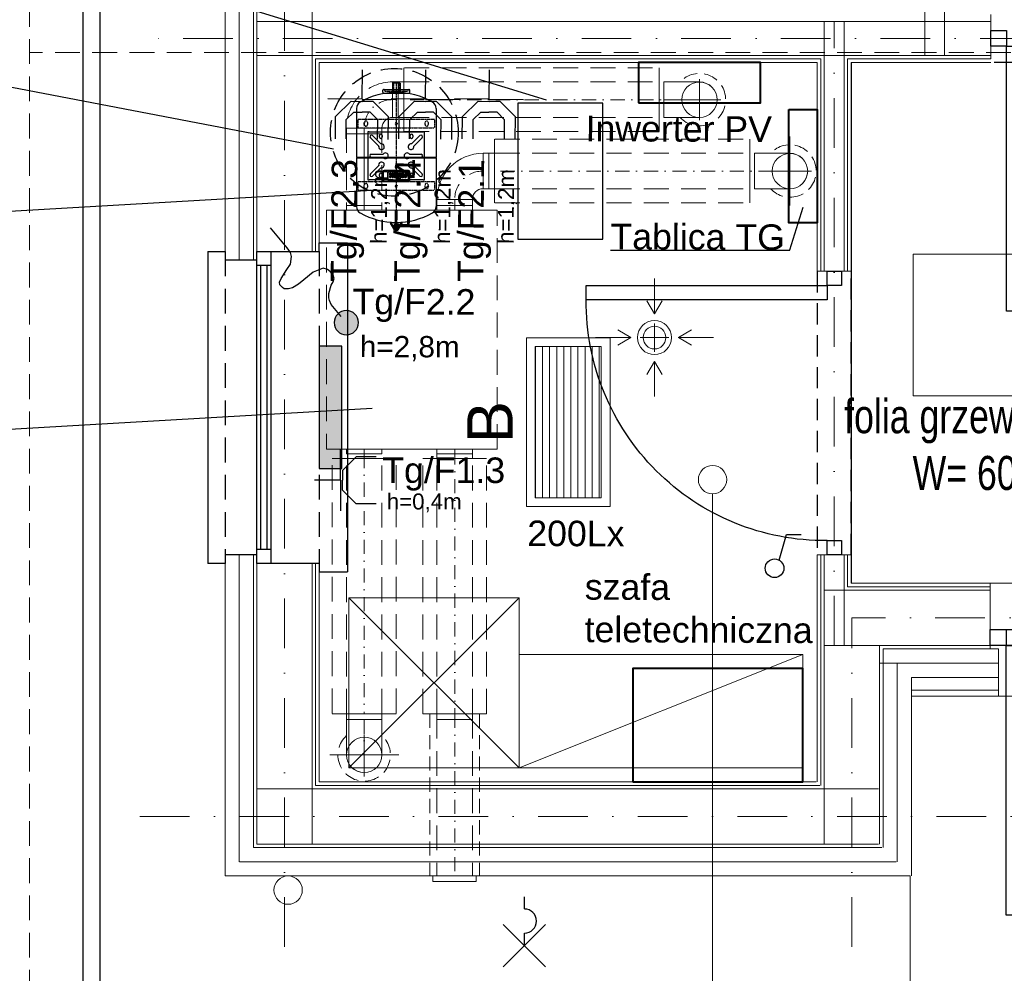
# Model space of a CAD drawing. Header units: inches. Extents: x 45159 to 108059, y -33626 to -17950.
# Tile 7 of 38: x 49653 to 50000, y -18926 to -18590. Entities that reach past the tile are written whole.
import ezdxf
from ezdxf.enums import TextEntityAlignment as Align

# ---------------------------------------------------------------- set-up
doc = ezdxf.new("R2010")
doc.units = ezdxf.units.IN
doc.header["$MEASUREMENT"] = 0
for name, pattern in [('DASHDOT', [1, 0.5, -0.25, 0, -0.25]), ('DASHED', [0.75, 0.5, -0.25]), ('HIDDEN', [0.375, 0.25, -0.125])]:
    doc.linetypes.add(name, pattern=pattern)
for name, color, linetype, lineweight in [('# 06 KOCIOŁ', 202, 'Continuous', 30), ('## 08 CENTRALA REKUP', 204, 'Continuous', 25), ('--proj.wentylacja', 113, 'Continuous', 0), ('A21b-ściana szkielet', 3, 'Continuous', 20), ('A6a-schody parter', 251, 'Continuous', 18), ('A8-opisy pomieszczeń', 7, 'Continuous', 0), ('CP_LOGO', 7, 'Continuous', 35), ('E-opisy', 240, 'Continuous', 25), ('E_instalacje elektryczne', 250, 'Continuous', 30), ('LUXIONA', 140, 'Continuous', 20), ('p-- ocieplenie-w.zew', 251, 'Continuous', 0), ('p--dach', 7, 'Continuous', 30), ('p--meble wyp.', 251, 'Continuous', 0), ('p--osie konstr', 7, 'DASHDOT', 15), ('p--płyta GK', 251, 'Continuous', 0), ('p--ściana szkielet', 251, 'Continuous', 0)]:
    doc.layers.add(name, color=color, linetype=linetype, lineweight=lineweight)
for name, color, linetype in [('## 04 grzejniki opis', 3, 'Continuous'), ('2      PRZYCISKI I ŁĄCZNIKI', 5, 'Continuous'), ('A35-rura spustowa', 7, 'Continuous'), ('A36-obrzeże', 252, 'Continuous'), ('CP_AXIS', 143, 'DASHDOT'), ('cp_hidde', 203, 'HIDDEN'), ('E_gniazda', 240, 'Continuous'), ('E_LAMPY', 240, 'Continuous'), ('p--drzwi', 7, 'Continuous'), ('p--okna', 251, 'Continuous'), ('p--opisy dodatkowe', 7, 'Continuous'), ('p--podciąg', 251, 'Continuous'), ('Reflex_140', 140, 'Continuous')]:
    doc.layers.add(name, color=color, linetype=linetype)
doc.layers.add('AA_KOMINY.W+_Nr_Pióra__152', color=7, linetype='Continuous', lineweight=5, true_color=0x40cfff)
doc.styles.add('Arial', font='arial.ttf', dxfattribs={"width": 0.75})
doc.styles.add('GENERATED_STYLE_2', font='arial.ttf')
doc.styles.get("Standard").update_dxf_attribs({"font": 'ARIAL.TTF', "width": 0.75})
doc.linetypes.add('BATTING', pattern='A,0.0001,-0.1,[134,ltypeshp.shx,S=0.1,R=0,X=-0.1,Y=0],-0.2,[134,ltypeshp.shx,S=0.1,R=180,X=0.1,Y=0],-0.1', length=0.4001)

# ---------------------------------------------------------------- blocks, each defined once
blk = doc.blocks.new('drzwi-90-100')
for p, q in [((10.1, 87.38), (5.05, 87.38)), ((5.05, 87.38), (5.05, 2.53)), ((10.1, 2.53), (10.1, 87.38)), ((5.05, 2.53), (0, 2.53)), ((0, 2.53), (0, -2.53)), ((5.05, -2.53), (5.05, 2.53)), ((5.05, 2.53), (10.1, 2.53)), ((100, 2.53), (94.95, 2.53)), ((94.95, 2.53), (94.95, -2.53)), ((100, -2.53), (100, 2.53)), ((0, -2.53), (5.05, -2.53)), ((94.95, -2.53), (100, -2.53))]:
    blk.add_line(p, q)
blk.add_arc((10.8, 3.23), 84.15, 359.5233, 90.4767)
blk = doc.blocks.new('okno-110-33.15')
at = {"linetype": 'Continuous', "ltscale": 35}
for p, q in [((0, 39.15), (110, 39.15)), ((-3, -10), (113, -10))]:
    blk.add_line(p, q, dxfattribs=at)
for p, q in [((0, 39.15), (0, 33.15)), ((110, 33.15), (110, 39.15)), ((3, 33.15), (3, 21.95)), ((107, 21.95), (107, 33.15)), ((5, 21.95), (0, 21.95)), ((0, 21.95), (0, 16.95)), ((0, 21.95), (0, 0)), ((105, 21.95), (5, 21.95)), ((5, 16.95), (5, 21.95)), ((110, 21.95), (105, 21.95)), ((105, 21.95), (105, 16.95)), ((110, 0), (110, 21.95)), ((110, 16.95), (110, 21.95)), ((5, 20.61), (105, 20.61)), ((5, 18.45), (105, 18.45)), ((0, 16.95), (5, 16.95)), ((5, 16.95), (105, 16.95)), ((105, 16.95), (110, 16.95)), ((-3, 0), (-3, -10)), ((0, 0), (-3, 0)), ((110, 0), (113, 0)), ((113, 0), (113, -10))]:
    blk.add_line(p, q)
at = {"linetype": 'HIDDEN', "ltscale": 35}
for p, q in [((0, 33.15), (110, 33.15)), ((0, 0), (110, 0))]:
    blk.add_line(p, q, dxfattribs=at)
blk = doc.blocks.new('gn-1f')
at = {"layer": 'E_gniazda', "lineweight": 30}
for p, q in [((5465750.2434, 5917242.2776), (5465750.2434, 5917242.4824)), ((5465750.2434, 5917242.2776), (5465750.0034, 5917242.2776)), ((5465750.0592, 5917242.1555), (5465750.1665, 5917242.2623)), ((5465750.1665, 5917242.2623), (5465750.2434, 5917242.2623)), ((5465750.2434, 5917242.2776), (5465750.4834, 5917242.2776)), ((5465750.3202, 5917242.2623), (5465750.2434, 5917242.2623)), ((5465750.4276, 5917242.1555), (5465750.3202, 5917242.2623)), ((5465750.0592, 5917241.9997), (5465750.0592, 5917242.1555)), ((5465750.4276, 5917241.9997), (5465750.4276, 5917242.1555))]:
    blk.add_line(p, q, dxfattribs=at)
at = {"layer": 'E_gniazda', "color": 7, "style": 'Arial'}
blk.add_attdef('fazy', (5465750.6128, 5917242.1351), '', height=0.125, dxfattribs=at)
for tag, p in [('PRAD', (5465750.2366, 5917241.9258)), ('OBWÓD', (5465750.207, 5917241.7325))]:
    blk.add_attdef(tag, text='', height=0.125, dxfattribs=at).set_placement(p, align=Align.MIDDLE)
blk = doc.blocks.new('SPLINE_10', base_point=(16648.91, -8782.46))
at = {"lineweight": 30, "true_color": 0xf50000}
h = blk.add_hatch(color=1, dxfattribs=at)
h.dxf.hatch_style = 1
h.paths.add_polyline_path([(16574.2, -8575.14, 1), (16553.82, -8575.14, 1)])
at = {"color": 1, "lineweight": 30, "true_color": 0xf50000}
blk.add_circle((16564.01, -8575.14), 10.19, dxfattribs=at)
at = {"layer": 'AA_KOMINY.W+_Nr_Pióra__152', "color": 1, "lineweight": 30, "true_color": 0xf50000, "flags": 128}
for points in [[(16568.73, -8507.47), (16563.94, -8503.18), (16562.46, -8499.8), (16562.08, -8495.23), (16562.08, -8473.3)], [(16568.58, -8524.69), (16574.28, -8524.69), (16580.11, -8523.81), (16583.16, -8522.45), (16585.95, -8519.99), (16586.54, -8518.3), (16586.6, -8515.19), (16585.63, -8513.18), (16582.51, -8511.62), (16574.14, -8508.98), (16568.73, -8507.47)], [(16553.59, -8542.86), (16550.61, -8541.84), (16548.23, -8540.13), (16546.98, -8537.42), (16546.98, -8533.86), (16547.83, -8530.69), (16549.88, -8527.59), (16558.29, -8524.69)], [(16558.29, -8524.69), (16568.58, -8524.69)], [(16564.01, -8568.48), (16564.01, -8555.3), (16563, -8551.75), (16561.94, -8549.85), (16559.84, -8546.96), (16553.59, -8542.86)]]:
    blk.add_lwpolyline(points, dxfattribs=at)
blk = doc.blocks.new('WYŁ. POJ.')
at = {"layer": '2      PRZYCISKI I ŁĄCZNIKI', "lineweight": 30}
for p, q in [((26.8, 49.4), (71.1, 203)), ((71.1, 203), (159.7, 203))]:
    blk.add_line(p, q, dxfattribs=at)
blk.add_circle((0, 0), 56.2, dxfattribs=at)
blk = doc.blocks.new('gniazdo-ip')
at = {"layer": 'E_gniazda', "lineweight": 30}
for p, q in [((8098.5835, 2764.6608), (8098.5835, 2764.4856)), ((8098.6679, 2764.6608), (8098.6679, 2764.5089)), ((8098.9136, 2764.6608), (8098.9136, 2764.5089)), ((8098.998, 2764.6608), (8098.998, 2764.4856)), ((8098.5835, 2764.4856), (8098.7043, 2764.3654)), ((8098.6679, 2764.5089), (8098.7274, 2764.4498)), ((8098.9136, 2764.5089), (8098.8541, 2764.4498)), ((8098.998, 2764.4856), (8098.8772, 2764.3654)), ((8098.7274, 2764.4498), (8098.7907, 2764.4498)), ((8098.8541, 2764.4498), (8098.7907, 2764.4498)), ((8098.7907, 2764.3482), (8098.5207, 2764.3482)), ((8098.7043, 2764.3654), (8098.7907, 2764.3654)), ((8098.8772, 2764.3654), (8098.7907, 2764.3654)), ((8098.7907, 2764.3482), (8098.7907, 2764.1178)), ((8098.7907, 2764.3482), (8099.0607, 2764.3482))]:
    blk.add_line(p, q, dxfattribs=at)
at = {"color": 7, "style": 'Arial'}
for tag, p in [('OBWÓD', (8098.7577, 2765.2194)), ('PRAD', (8098.7907, 2764.9588))]:
    blk.add_attdef(tag, text='', height=0.1875, dxfattribs=at).set_placement(p, align=Align.MIDDLE)
blk.add_attdef('fazy', (8099.3307, 2713.7907), '', height=0.1875, dxfattribs=at)
blk = doc.blocks.new('went-Błotno-parter-zest')
at = {"linetype": 'Continuous', "ltscale": 10}
for p, q in [((29.9, 251.75), (29.9, 229.25)), ((119.9, 246.75), (119.9, 251.75)), ((119.9, 251.75), (119.9, 229.25)), ((25.9, 246.76), (25.9, 234.26)), ((25.9, 246.76), (27.9, 246.75)), ((27.9, 246.76), (27.9, 234.26)), ((27.9, 246.76), (27.9, 234.26)), ((30.06, 246.75), (27.9, 246.75)), ((27.9, 246.75), (27.9, 234.26)), ((121.55, 246.75), (121.55, 234.25)), ((121.55, 234.25), (121.55, 246.75)), ((134.05, 246.75), (121.55, 246.75)), ((25.9, 234.26), (27.9, 234.26)), ((27.9, 234.26), (29.9, 234.26)), ((134.05, 234.25), (121.55, 234.25)), ((9.65, 230.51), (22.15, 230.51)), ((15.9, 230.51), (15.9, 203.15)), ((9.65, 228.51), (22.15, 228.51))]:
    blk.add_line(p, q, dxfattribs=at)
at = {"linetype": 'HIDDEN', "ltscale": 35}
for p, q in [((30.06, 251.75), (119.9, 251.75)), ((30.06, 246.75), (121.55, 246.75)), ((30.06, 234.25), (121.55, 234.25)), ((9.65, 230.51), (9.65, 203.15)), ((22.15, 230.51), (22.15, 203.15)), ((30.06, 229.25), (119.9, 229.25)), ((61.96, 226.6), (151.8, 226.6)), ((61.96, 221.6), (153.45, 221.6)), ((61.96, 209.1), (153.45, 209.1)), ((2.6, 201.5), (2.6, 117.3)), ((2.6, 201.5), (2.6, 117.3)), ((61.96, 204.1), (151.8, 204.1)), ((62.8, 117.3), (62.8, 201.5)), ((62.8, 117.3), (62.8, 201.5)), ((41.55, 24), (41.55, 115.65)), ((54.05, 24), (54.05, 115.65)), ((4.65, 24.16), (4.65, 114)), ((9.65, 24), (9.65, 114)), ((22.15, 24), (22.15, 114)), ((27.15, 24.16), (27.15, 114)), ((36.55, 24), (36.55, 114)), ((59.05, 24), (59.05, 114)), ((41.54, 24), (41.56, -32.95)), ((54.04, 24), (54.06, -32.95))]:
    blk.add_line(p, q, dxfattribs=at)
at = {"ltscale": 5}
for p, q in [((134.05, 247.73), (134.05, 233.23)), ((126.9, 240.48), (141.6, 240.48)), ((165.95, 222.57), (165.95, 208.07)), ((158.8, 215.32), (173.5, 215.32)), ((15.93, 16.65), (15.93, 1.95)), ((8.68, 9.5), (23.18, 9.5))]:
    blk.add_line(p, q, dxfattribs=at)
at = {"linetype": 'DASHDOT', "ltscale": 10}
for p, q in [((32.05, 240.5), (128.05, 240.5)), ((121.55, 240.5), (134.05, 240.5)), ((63.95, 215.35), (159.95, 215.35)), ((15.9, 115.65), (15.9, 24)), ((47.8, 20.96), (47.8, 115.65)), ((15.9, 22), (15.9, 9.5)), ((47.79, 24), (47.81, -33.15))]:
    blk.add_line(p, q, dxfattribs=at)
at = {"ltscale": 35}
blk.add_line((48.91, 234.87, 7.95), (48.91, 234.87, 7.95), dxfattribs=at)
for p, q in [((61.8, 226.6), (61.8, 204.1)), ((151.8, 221.6), (151.8, 226.6)), ((151.8, 226.6), (151.8, 204.1)), ((165.95, 227.48), (165.95, 203.19)), ((165.95, 227.48), (165.95, 203.19)), ((57.8, 221.6), (57.8, 209.1)), ((57.8, 221.6), (59.8, 221.6)), ((59.8, 221.6), (59.8, 209.1)), ((61.96, 221.6), (59.8, 221.6)), ((59.8, 221.6), (59.8, 209.1)), ((59.8, 221.6), (59.8, 209.1)), ((153.45, 221.6), (153.45, 209.1)), ((153.45, 209.1), (153.45, 221.6)), ((165.95, 221.6), (153.45, 221.6)), ((57.8, 209.1), (59.8, 209.1)), ((59.8, 209.1), (61.8, 209.1)), ((165.95, 209.1), (153.45, 209.1)), ((41.55, 203.15), (41.55, 205.35)), ((41.55, 205.35), (54.05, 205.35)), ((47.8, 203.15), (47.8, 205.35)), ((54.05, 205.35), (54.05, 203.15)), ((62.8, 201.5), (2.6, 201.5)), ((9.65, 203.15), (9.65, 201.5)), ((22.15, 203.15), (9.65, 203.15)), ((15.9, 203.15), (15.9, 201.5)), ((22.15, 203.15), (22.15, 201.5)), ((54.05, 203.15), (41.55, 203.15)), ((41.55, 201.5), (41.55, 203.15)), ((41.55, 203.15), (54.05, 203.15)), ((54.05, 203.15), (41.55, 203.15)), ((47.8, 201.5), (47.8, 203.15)), ((54.05, 201.5), (54.05, 203.15)), ((118.22, 165), (118.22, 177.42)), ((118.22, 165.02), (115.53, 169.61)), ((118.22, 165.02), (120.91, 169.61)), ((118.22, 161.62), (118.22, 151.62)), ((109.85, 156.62), (97.42, 156.62)), ((109.82, 156.62), (105.24, 159.31)), ((109.82, 156.62), (105.24, 153.94)), ((113.22, 156.62), (123.22, 156.62)), ((113.22, 156.62), (123.22, 156.62)), ((113.22, 156.62), (123.22, 156.62)), ((113.22, 156.62), (123.22, 156.62)), ((126.6, 156.62), (139.03, 156.62)), ((126.62, 156.62), (131.21, 159.31)), ((126.62, 156.62), (131.21, 153.94)), ((118.22, 148.22), (115.53, 143.63)), ((118.22, 148.24), (118.22, 135.82)), ((118.22, 148.22), (120.91, 143.63)), ((2.6, 117.3), (62.8, 117.3)), ((9.65, 117.3), (9.65, 115.65)), ((9.65, 115.65), (22.15, 115.65)), ((15.9, 117.3), (15.9, 115.65)), ((22.15, 117.3), (22.15, 115.65)), ((41.55, 115.65), (41.55, 117.3)), ((41.55, 115.65), (54.05, 115.65)), ((41.55, 115.65), (41.55, 114)), ((47.8, 115.65), (47.8, 117.3)), ((54.05, 115.65), (54.05, 117.3)), ((54.05, 114), (54.05, 115.65)), ((9.65, 114), (4.65, 114)), ((4.65, 114), (27.15, 114)), ((41.55, 114), (36.55, 114)), ((36.55, 114), (59.05, 114)), ((41.55, 114), (54.05, 114)), ((41.55, 114), (54.05, 114)), ((27.15, 24), (4.65, 24)), ((9.65, 22), (9.65, 24)), ((22.15, 22), (9.65, 22)), ((22.15, 22), (9.65, 22)), ((9.65, 9.5), (9.65, 22)), ((22.15, 22), (9.65, 22)), ((22.15, 22), (22.15, 24)), ((22.15, 9.5), (22.15, 22)), ((59.05, 24), (36.55, 24)), ((41.55, 22), (41.55, 24)), ((54.05, 22), (41.55, 22)), ((54.05, 22), (54.05, 24)), ((3.77, 9.5), (28.06, 9.5))]:
    blk.add_line(p, q)
at = {"linetype": 'DASHED', "ltscale": 10}
for p, q in [((39.04, 24), (39.06, -32.95)), ((56.54, 24), (56.56, -32.95))]:
    blk.add_line(p, q, dxfattribs=at)
blk.add_lwpolyline([(40.05, -35.15), (40.05, -33.15), (55.37, -33.15), (55.37, -35.15)], close=True)
for centre in [(134.05, 240.48), (165.95, 215.32), (15.93, 9.5)]:
    blk.add_circle(centre, 6.25)
at = {"linetype": 'HIDDEN', "ltscale": 35}
blk.add_arc((25.9, 230.51), 16.25, 90, 180, dxfattribs=at)
at = {"linetype": 'DASHED', "ltscale": 10}
for centre, start, end in [((134.05, 240.5), 222.5066, 137.4934), ((165.95, 215.35), 222.5066, 137.4934), ((15.9, 9.5), 132.5066, 47.4934)]:
    blk.add_arc(centre, 9.25, start, end, dxfattribs=at)
at = {"linetype": 'Continuous', "ltscale": 10}
for centre, radius, start, end in [((134.05, 240.5), 6.25, 270, 90), ((25.9, 230.51), 3.75, 90, 180)]:
    blk.add_arc(centre, radius, start, end, dxfattribs=at)
at = {"linetype": 'DASHDOT', "ltscale": 10}
for centre in [(25.9, 230.51), (57.8, 205.35)]:
    blk.add_arc(centre, 10, 90, 180, dxfattribs=at)
for centre, radius, start, end in [((57.8, 205.35), 16.25, 90, 180), ((165.95, 215.35), 6.25, 270, 90), ((57.8, 205.35), 3.75, 90, 180), ((118.22, 156.62), 6, 0, 180), ((118.22, 156.62), 4, 0, 180), ((118.22, 156.62), 6, 180, 0), ((118.22, 156.62), 4, 180, 0), ((15.9, 9.5), 6.25, 180, 0)]:
    blk.add_arc(centre, radius, start, end)
blk = doc.blocks.new('A$C6761D7C6')
at = {"layer": 'CP_AXIS', "color": 0}
blk.add_line((517.7, 140), (0, 140), dxfattribs=at)
at = {"layer": 'cp_hidde', "color": 0}
for p, q in [((140.2, 275), (140.2, 5)), ((170.2, 275), (140.2, 275)), ((151.7, 252.8), (158.7, 252.8)), ((170.2, 5), (170.2, 275)), ((360.2, 275), (360.2, 5)), ((390.2, 275), (360.2, 275)), ((371.7, 252.8), (378.7, 252.8)), ((390.2, 5), (390.2, 275)), ((158.7, 241.3), (151.7, 241.3)), ((378.7, 241.3), (371.7, 241.3)), ((3, 143.6), (3, 136.4)), ((3.6, 144.6), (7.6, 147)), ((6.2, 144.5), (14.7, 144.5)), ((6.2, 144.5), (6.2, 135.5)), ((7.6, 147), (15.6, 147)), ((7.6, 147), (7.6, 133)), ((10.1, 148.5), (25.6, 157.9)), ((10.1, 148.5), (18.9, 148.5)), ((10.1, 148.5), (10.1, 131.5)), ((14.7, 144.5), (14.7, 135.5)), ((14.7, 143), (26.2, 143)), ((16.8, 144.5), (19.6, 146.2)), ((16.8, 145.8), (16.8, 134.2)), ((20.2, 147.3), (20.2, 132.7)), ((153.2, 143), (157.2, 143)), ((373.2, 143), (377.2, 143)), ((3.6, 135.4), (7.6, 133)), ((6.2, 135.5), (14.7, 135.5)), ((7.6, 133), (15.6, 133)), ((10.1, 131.5), (25.6, 122.1)), ((10.1, 131.5), (18.9, 131.5)), ((14.7, 137), (26.2, 137)), ((16.8, 135.5), (19.6, 133.8)), ((157.2, 137), (153.2, 137)), ((377.2, 137), (373.2, 137)), ((151.7, 38.8), (158.7, 38.8)), ((371.7, 38.8), (378.7, 38.8)), ((170.2, 5), (140.2, 5)), ((158.7, 27.3), (151.7, 27.3)), ((390.2, 5), (360.2, 5)), ((378.7, 27.3), (371.7, 27.3))]:
    blk.add_line(p, q, dxfattribs=at)
at = {"layer": 'cp_hidde', "color": 0, "extrusion": (-1, 1e-16, 0)}
for p, q in [((489.7, 179), (489.7, 101)), ((495.7, 153.5), (489.7, 153.5)), ((517.7, 149.5), (489.7, 149.5)), ((517.7, 130.6), (489.7, 130.6)), ((495.7, 126.6), (489.7, 126.6))]:
    blk.add_line(p, q, dxfattribs=at)
at = {"layer": 'cp_hidde', "color": 0}
for centre, radius, start, end in [((151.7, 247), 5.75, 90, 270), ((158.7, 247), 5.75, 270, 90), ((371.7, 247), 5.75, 90, 270), ((378.7, 247), 5.75, 270, 90), ((492.7, 179), 3, 90, 180), ((492.7, 185), 3, 270, 0), ((153.2, 140), 3, 90, 270), ((157.2, 140), 3, 270, 90), ((373.2, 140), 3, 90, 270), ((377.2, 140), 3, 270, 90), ((492.7, 101), 3, 180, 270), ((492.7, 95), 3, 0, 90), ((151.7, 33), 5.75, 90, 270), ((158.7, 33), 5.75, 270, 90), ((371.7, 33), 5.75, 90, 270), ((378.7, 33), 5.75, 270, 90)]:
    blk.add_arc(centre, radius, start, end, dxfattribs=at)
for centre, major_axis, ratio, start_param, end_param in [((4.2, 143.6), (-1.25, 0), 0.992603, -1.030377, 0), ((15.6, 145.8), (0, 1.26), 0.994256, -1.570796, 0), ((18.9, 147.3), (0, 1.26), 0.994256, -1.570796, 0), ((18.9, 147.3), (0, 1.26), 0.994256, 3.693248, 4.712389), ((25, 159), (0, 1.26), 0.992948, 3.682012, 4.712389), ((4.2, 136.4), (-1.25, 0), 0.992603, 0, 1.030377), ((15.6, 134.2), (0, 1.26), 0.994256, 3.141593, 4.712389), ((18.9, 132.7), (0, 1.26), 0.994256, 3.141593, 4.712389), ((18.9, 132.7), (0, 1.26), 0.994256, -1.570796, -0.551655), ((25, 121), (0, 1.26), 0.99305, -1.570796, -0.54042)]:
    blk.add_ellipse(centre, major_axis=major_axis, ratio=ratio, start_param=start_param, end_param=end_param, dxfattribs=at)
at = {"layer": 'CP_LOGO', "color": 0, "extrusion": (-1, 6.12323e-17, 0)}
for p, q in [((171, 181.3), (171, 98.7)), ((205.5, 186.3), (176, 186.3)), ((210.5, 98.7), (210.5, 181.3)), ((175.8, 166.8), (175.8, 99.6)), ((202.6, 169.6), (178.6, 169.6)), ((185.2, 162.9), (188.2, 162.9)), ((185.2, 159.6), (185.2, 162.9)), ((188.4, 159.6), (185.2, 159.6)), ((185.2, 154.9), (188.4, 154.9)), ((185.2, 151.6), (185.2, 154.9)), ((188.2, 151.6), (185.2, 151.6)), ((185.2, 143.9), (185.2, 145)), ((187.9, 144.7), (187.9, 144.2)), ((191.5, 146.8), (190.8, 146.8)), ((190.8, 142.1), (191.5, 142.1)), ((194.7, 138.8), (190.9, 138.8)), ((191, 157), (191, 157.5)), ((191, 150.1), (194, 150.1)), ((191.5, 142.1), (191.5, 146.8)), ((194, 150.1), (194, 142.1)), ((194, 142.1), (194.7, 142.1)), ((194.4, 157.8), (194.4, 157)), ((200.3, 159.7), (197, 159.7)), ((197.3, 154.9), (200.3, 154.9)), ((200.3, 151.7), (197.4, 151.7)), ((197.4, 149.4), (200.3, 149.4)), ((197.4, 144.9), (197.4, 149.4)), ((197.5, 163), (200.3, 163)), ((200.3, 163), (200.3, 159.7)), ((200.3, 154.9), (200.3, 151.7)), ((200.3, 149.4), (200.3, 144.4)), ((205.4, 99.6), (205.4, 166.8)), ((179.2, 136.6), (200.3, 136.6)), ((179.2, 133.3), (179.2, 136.6)), ((200.3, 133.3), (179.2, 133.3)), ((179.2, 131.6), (182.3, 131.6)), ((179.2, 129.3), (179.2, 131.6)), ((182.3, 131.6), (182.3, 130)), ((185.2, 125.5), (182.9, 125.5)), ((183.6, 128.8), (185.2, 128.8)), ((185.2, 131.3), (188, 131.3)), ((185.2, 128.8), (185.2, 131.3)), ((185.2, 123.5), (185.2, 125.5)), ((188, 123.5), (185.2, 123.5)), ((185.2, 116.7), (185.2, 117.7)), ((185.2, 110.5), (188.2, 110.5)), ((185.2, 110.5), (185.2, 110.5)), ((185.2, 108.1), (185.2, 110.5)), ((187.9, 117.4), (187.9, 116.9)), ((188, 131.3), (188, 128.8)), ((188, 128.8), (200.3, 128.8)), ((188, 125.5), (188, 123.5)), ((200.3, 125.5), (188, 125.5)), ((188.2, 110.5), (188.2, 108.8)), ((190.7, 106.6), (200.3, 106.6)), ((191.5, 119.6), (190.8, 119.6)), ((190.8, 114.8), (191.5, 114.8)), ((194.7, 111.6), (190.9, 111.6)), ((191, 122.8), (194, 122.8)), ((191.5, 114.8), (191.5, 119.6)), ((194, 122.8), (194, 114.8)), ((194, 114.8), (194.7, 114.8)), ((197.4, 122.1), (200.3, 122.1)), ((197.4, 117.6), (197.4, 122.1)), ((200.3, 136.6), (200.3, 133.3)), ((200.3, 136.6), (200.3, 136.6)), ((200.3, 128.8), (200.3, 125.5)), ((200.3, 122.1), (200.3, 117.1)), ((200.3, 106.6), (200.3, 103.3)), ((200.3, 106.6), (200.3, 106.6)), ((176, 93.7), (205.5, 93.7)), ((178.6, 96.8), (202.6, 96.8)), ((200.3, 103.3), (189.9, 103.3)), ((200.3, 103.3), (200.3, 103.3))]:
    blk.add_line(p, q, dxfattribs=at)
at = {"layer": 'CP_LOGO', "color": 0}
for centre, radius, start, end in [((176, 181.3), 5, 90, 180), ((205.5, 181.3), 5, 0, 90), ((178.6, 166.8), 2.8, 90, 180), ((189.9, 145.2), 4.73, 102.9414, 182.7147), ((190, 143.8), 4.85, 178.4512, 255.8928), ((189.8, 144.8), 1.87, 123.8279, 182.3329), ((189.8, 144.1), 1.87, 177.6671, 236.1721), ((188.1, 155.7), 7.23, 69.4016, 89.5558), ((188.1, 158.8), 7.23, 270.4442, 290.5984), ((188.3, 154.8), 4.84, 77.4525, 88.5407), ((188.3, 159.7), 4.84, 271.4593, 282.5475), ((190.3, 143.9), 2.94, 103.1341, 122.2865), ((190.3, 145.1), 2.94, 237.7135, 256.8659), ((190.9, 141.8), 8.25, 89.5366, 104.6945), ((190.9, 147.3), 8.47, 255.5184, 269.4136), ((188.8, 157.1), 2.5, 47.8268, 78.6263), ((188.8, 157.5), 2.5, 281.3737, 312.1732), ((190.7, 141.8), 5.06, 89.3879, 102.4064), ((190.7, 147.2), 5.06, 257.5936, 270.6121), ((189.1, 157.6), 1.9, 358.0747, 44.2041), ((189.1, 156.9), 1.9, 315.7959, 1.9253), ((189, 158.1), 4.61, 36.1864, 69.5862), ((189, 156.4), 4.61, 290.4138, 323.8136), ((196.6, 157.8), 4.92, 110.5883, 141.7432), ((196.6, 156.7), 4.92, 218.2568, 249.4117), ((196.3, 157.7), 1.82, 119.0147, 176.8568), ((196.4, 157), 1.92, 181.9805, 250.9879), ((194.7, 144.9), 2.8, 268.2273, 313.4425), ((194.5, 147), 8.16, 271.0116, 282.2061), ((198.6, 151.3), 11.7, 95.3251, 108.3885), ((197.5, 159.1), 7.42, 249.7413, 269.7796), ((197.1, 156), 3.7, 92.1152, 118.2265), ((197.3, 159.3), 4.37, 249.5786, 271.0788), ((195.4, 143.7), 4.78, 280.4306, 343.2549), ((194.4, 144.8), 3, 320.0119, 1.6328), ((192.8, 144.5), 7.52, 343.484, 359.5372), ((202.6, 166.8), 2.8, 0, 90), ((183.9, 129.4), 4.64, 180.4804, 204.1156), ((182.4, 128.8), 3.03, 205.5569, 230.1513), ((183.3, 130.4), 4.84, 234.3624, 266.3354), ((184, 130.1), 1.77, 180.0729, 196.1126), ((183.2, 129.8), 0.954, 195.8352, 246.9141), ((183.6, 130.6), 1.84, 248.0272, 270.9979), ((189.9, 117.9), 4.73, 102.9414, 182.7147), ((190, 116.5), 4.85, 178.4512, 255.8928), ((191.2, 108.1), 6.08, 180.0504, 196.2962), ((189.2, 107.4), 3.91, 196.1174, 233.376), ((190.1, 109.4), 6.04, 237.2606, 268.2377), ((189.8, 117.5), 1.87, 123.8279, 182.3329), ((189.8, 116.9), 1.87, 177.6671, 236.1721), ((191.8, 108.8), 3.51, 180.0884, 188.1112), ((190.4, 108.6), 2.11, 187.3746, 215.2227), ((190.3, 116.6), 2.94, 103.1341, 122.2865), ((190.3, 117.8), 2.94, 237.7135, 256.8659), ((190, 108.4), 1.71, 217.2952, 248.5076), ((190.9, 114.6), 8.25, 89.5366, 104.6945), ((190.9, 120), 8.47, 255.5184, 269.4136), ((190.5, 109.7), 3.13, 248.9942, 266.3238), ((190.7, 114.5), 5.06, 89.3879, 102.4064), ((190.7, 119.9), 5.06, 257.5936, 270.6121), ((190.6, 111.4), 4.79, 265.9324, 270.1077), ((194.7, 117.6), 2.8, 268.2273, 313.4425), ((194.5, 119.7), 8.16, 271.0116, 282.2061), ((195.4, 116.4), 4.78, 280.4306, 343.2549), ((194.4, 117.5), 3, 320.0119, 1.6328), ((192.8, 117.2), 7.52, 343.484, 359.5372), ((176, 98.7), 5, 180, 270), ((178.6, 99.6), 2.8, 180, 270), ((202.6, 99.6), 2.8, 270, 0), ((205.5, 98.7), 5, 270, 0)]:
    blk.add_arc(centre, radius, start, end, dxfattribs=at)
at = {"layer": 'Reflex_140', "color": 0}
for p, q in [((253, 280), (82, 280)), ((256, 277), (253, 280)), ((253, 0), (253, 280)), ((429, 280), (256, 280)), ((256, 0), (256, 280)), ((176.7, 240.3), (176.7, 235.8)), ((346.7, 240.3), (176.7, 240.3)), ((176.7, 151.3), (176.7, 235.8)), ((219.9, 194.3), (190.5, 223.8)), ((198.2, 231.5), (227.7, 202.1)), ((256.2, 186.6), (256.2, 228.3)), ((267.2, 228.3), (267.2, 186.6)), ((295.7, 202.1), (325.2, 231.5)), ((332.9, 223.8), (303.5, 194.3)), ((346.7, 235.8), (346.7, 240.3)), ((346.7, 235.8), (346.7, 44.8)), ((189.7, 198.8), (195.7, 198.8)), ((195.7, 189.8), (189.7, 189.8)), ((327.7, 198.8), (333.7, 198.8)), ((333.7, 189.8), (327.7, 189.8)), ((481.7, 181), (482.7, 181)), ((482.7, 185), (482.7, 95)), ((0, 145.3), (0, 134.8)), ((0.6, 146.3), (24.3, 160.7)), ((26.2, 159.6), (26.2, 120.4)), ((26.2, 143), (27, 143)), ((176.7, 151.3), (176.7, 146.9)), ((176.7, 146.9), (176.7, 141.6)), ((176.7, 139), (176.7, 141.6)), ((176.7, 139), (176.7, 133.6)), ((220, 143.3), (224, 143.3)), ((0.6, 133.7), (24.3, 119.3)), ((26.2, 137), (27, 137)), ((176.7, 133.6), (176.7, 129.3)), ((176.7, 44.8), (176.7, 129.3)), ((224, 137.3), (220, 137.3)), ((189.7, 90.8), (195.7, 90.8)), ((195.7, 81.8), (189.7, 81.8)), ((190.5, 56.8), (219.9, 86.3)), ((227.7, 78.5), (198.2, 49)), ((256.2, 52.3), (256.2, 93.9)), ((267.2, 93.9), (267.2, 52.3)), ((325.2, 49), (295.7, 78.5)), ((303.5, 86.3), (332.9, 56.8)), ((327.7, 90.8), (333.7, 90.8)), ((333.7, 81.8), (327.7, 81.8)), ((481.7, 99), (482.7, 99)), ((176.7, 44.8), (176.7, 40.3)), ((176.7, 40.3), (346.7, 40.3)), ((346.7, 40.3), (346.7, 44.8)), ((253, 0), (82, 0)), ((256, 3), (253, 0)), ((429, 0), (256, 0))]:
    blk.add_line(p, q, dxfattribs=at)
at = {"layer": 'Reflex_140', "color": 0, "extrusion": (-1, 1e-16, 0)}
for p, q in [((485.7, 188), (492.7, 188)), ((495.7, 185), (495.7, 95)), ((517.7, 153.5), (495.7, 153.5)), ((517.7, 126.6), (517.7, 153.5)), ((517.7, 126.6), (495.7, 126.6)), ((485.7, 92), (492.7, 92))]:
    blk.add_line(p, q, dxfattribs=at)
at = {"layer": 'Reflex_140', "color": 0}
for centre, radius, start, end in [((82.4, 255), 25, 88.5768, 150.4075), ((429.6, 255), 25, 29.5925, 91.4232), ((285, 140), 258, 150.425, 209.575), ((227, 140), 258, 330.425, 29.575), ((194.3, 227.6), 5.5, 45, 225), ((261.7, 228.3), 5.5, 0, 180), ((329.1, 227.6), 5.5, 315, 135), ((189.7, 194.3), 4.5, 90, 270), ((195.7, 194.3), 4.5, 270, 90), ((229.7, 192.3), 10, 168.367, 101.633), ((261.7, 178.3), 10, 123.367, 56.633), ((293.7, 192.3), 10, 78.367, 11.633), ((327.7, 194.3), 4.5, 90, 270), ((333.7, 194.3), 4.5, 270, 90), ((485.7, 185), 3, 90, 180), ((492.7, 185), 3, 0, 90), ((220, 140.3), 3, 90, 270), ((224, 140.3), 3, 270, 90), ((261.7, 102.3), 10, 303.367, 236.633), ((189.7, 86.3), 4.5, 90, 270), ((195.7, 86.3), 4.5, 270, 90), ((229.7, 88.3), 10, 258.367, 191.633), ((293.7, 88.3), 10, 348.367, 281.633), ((327.7, 86.3), 4.5, 90, 270), ((333.7, 86.3), 4.5, 270, 90), ((485.7, 95), 3, 180, 270), ((492.7, 95), 3, 270, 0), ((194.3, 52.9), 5.5, 135, 315), ((261.7, 52.3), 5.5, 180, 0), ((329.1, 52.9), 5.5, 225, 45), ((82.4, 25), 25, 209.5925, 271.4232), ((429.6, 25), 25, 268.5768, 330.4075)]:
    blk.add_arc(centre, radius, start, end, dxfattribs=at)
for centre, ratio, start_param, end_param in [((1.2, 145.3), 0.994256, 0.54042, 1.570796), ((25, 159.6), 0.992948, -1.570796, 0.54042), ((1.2, 134.8), 0.994256, 1.570796, 2.601173), ((25, 120.4), 0.99305, 2.601173, 4.712389)]:
    blk.add_ellipse(centre, major_axis=(0, 1.26), ratio=ratio, start_param=start_param, end_param=end_param, dxfattribs=at)
blk = doc.blocks.new('B')
at = {"layer": 'LUXIONA', "linetype": 'Continuous'}
h = blk.add_hatch(dxfattribs=at)
h.set_pattern_fill('ANSI31', color=256, scale=200, angle=135)
h.set_pattern_definition([(180, (966.344, -170.453), (-2e-15, -25), [])])
h.paths.add_polyline_path([(30.6, 263.5), (30.6, 31.5), (564.4, 31.5), (564.4, 263.5)])
for points in [[(0, 0), (595, 0), (595, 295), (0, 295)], [(30.6, 31.5), (564.4, 31.5), (564.4, 263.5), (30.6, 263.5)]]:
    blk.add_lwpolyline(points, close=True, dxfattribs=at)
at = {"layer": 'LUXIONA'}
blk.add_attdef('OZNACZENIE', text='', height=80, dxfattribs=at).set_placement((297.5, 343.1), align=Align.CENTER)

msp = doc.modelspace()

# ---------------------------------------------------------------- linework, layer by layer
at = {"layer": '# 06 KOCIOŁ', "lineweight": 25}
msp.add_lwpolyline([(49828.3, -18667.23), (49858.3, -18667.23), (49858.3, -18619.23), (49828.3, -18619.23)], close=True, dxfattribs=at)
at = {"layer": '# 06 KOCIOŁ', "linetype": 'HIDDEN', "lineweight": 25, "ltscale": 30}
msp.add_circle((49784.84, -18629.5, -7.95), 22.5, dxfattribs=at)
at = {"layer": '## 04 grzejniki opis'}
msp.add_lwpolyline([(49766.3, -18704.95), (49758.3, -18704.95), (49758.3, -18748.07), (49766.3, -18748.07)], close=True, dxfattribs=at)
at = {"layer": '## 04 grzejniki opis', "color": 116, "linetype": 'Continuous', "true_color": 0x136734, "extrusion": (0, 0, -1)}
for points in [[(-49766.3, -18748.07), (-49758.3, -18704.95), (-49766.3, -18704.95)], [(-49758.3, -18704.95), (-49766.3, -18748.07), (-49758.3, -18747.98)]]:
    msp.add_solid(points, dxfattribs=at)
at = {"layer": '## 08 CENTRALA REKUP', "color": 1, "linetype": 'Continuous', "lineweight": 20}
for p, q in [((49967.64, -18672.43, 151.8), (50117.64, -18672.43, 151.8)), ((49967.64, -18672.43, 151.8), (49967.64, -18722.43, 151.8)), ((49967.64, -18722.43, 151.8), (50117.64, -18722.43, 151.8))]:
    msp.add_line(p, q, dxfattribs=at)
for p, q in [((49945.8, -18604.86), (49945.8, -18788.51)), ((49928.77, -18656.07), (49924.08, -18671.04)), ((49861.01, -18671.04), (49924.2, -18671.04))]:
    msp.add_line(p, q)
at = {"linetype": 'Continuous', "lineweight": 40, "ltscale": 12}
for points in [[(49870.9, -18619.09), (49913.9, -18619.09), (49913.9, -18604.86), (49870.9, -18604.86)], [(49923.9, -18621.46), (49933.9, -18621.46), (49933.9, -18661.46), (49923.9, -18661.46)], [(49868.85, -18858.51), (49928.85, -18858.51), (49928.85, -18818.51), (49868.85, -18818.51)]]:
    msp.add_lwpolyline(points, close=True, dxfattribs=at)
at = {"layer": 'A21b-ściana szkielet', "ltscale": 35}
msp.add_line((49725.15, -18662.12), (49725.15, -18311.16), dxfattribs=at)
at = {"layer": 'A35-rura spustowa', "linetype": 'Continuous', "lineweight": 0, "ltscale": 75}
msp.add_circle((49747.4, -18896.66), 5, dxfattribs=at)
at = {"layer": 'A36-obrzeże', "linetype": 'Continuous', "ltscale": 35}
for points in [[(49966.65, -18941.66), (49675.15, -18941.66), (49675.15, -18261.16), (50757.65, -18261.16), (50757.65, -18941.66), (50358.15, -18941.66)], [(49966.65, -18935.66), (49681.15, -18935.66), (49681.15, -18267.16), (50751.65, -18267.16), (50751.65, -18935.66), (50358.15, -18935.66)]]:
    msp.add_lwpolyline(points, dxfattribs=at)
at = {"layer": 'A6a-schody parter', "lineweight": 5}
msp.add_line((49966.65, -18891.66), (49966.65, -19006.76), dxfattribs=at)
at = {"layer": 'A8-opisy pomieszczeń'}
msp.add_line((49896.98, -19008.38), (49896.98, -18756.95), dxfattribs=at)
msp.add_circle((49896.98, -18751.95), 5, dxfattribs=at)
at = {"layer": 'E_instalacje elektryczne', "color": 7}
for p, q in [((49830.67, -18903.31), (49830.67, -18899.05)), ((49830.67, -18903.31), (49830.67, -18899.05)), ((49823.22, -18923.73), (49838.12, -18908.83)), ((49838.12, -18923.73), (49823.22, -18908.83)), ((49823.22, -18923.73), (49838.12, -18908.83)), ((49838.12, -18923.73), (49823.22, -18908.83)), ((49830.67, -18916.28), (49830.67, -18911.84))]:
    msp.add_line(p, q, dxfattribs=at)
msp.add_arc((49830.67, -18907.58), 4.26, 270, 90, dxfattribs=at)
msp.add_arc((49830.67, -18907.58), 4.26, 270, 90, dxfattribs=at)
at = {"layer": 'p-- ocieplenie-w.zew', "linetype": 'BATTING', "ltscale": 10}
for p, q in [((49730.15, -18674.51), (49730.15, -18316.16)), ((49730.15, -18886.74), (49730.15, -18778.51)), ((49997.8, -18816.66), (49955.85, -18816.66)), ((49962.05, -18886.74), (49962.05, -18816.66)), ((49730.22, -18886.66), (49961.67, -18886.66))]:
    msp.add_line(p, q, dxfattribs=at)
at = {"layer": 'p--dach', "linetype": 'HIDDEN', "lineweight": 20, "ltscale": 35}
msp.add_line((50776.51, -18601.41), (49656.29, -18601.41), dxfattribs=at)
msp.add_lwpolyline([(49656.29, -18960.52), (50776.51, -18960.52), (50776.51, -18242.3), (49656.29, -18242.3)], close=True, dxfattribs=at)
at = {"layer": 'p--drzwi'}
msp.add_lwpolyline([(49994.8, -18804.81), (50106.8, -18804.81), (50106.8, -18810.46), (49994.8, -18810.46)], close=True, dxfattribs=at)
at = {"layer": 'p--meble wyp.', "linetype": 'Continuous', "lineweight": 5}
for p, q in [((49828.85, -18793.61), (49768.85, -18853.61)), ((49768.85, -18793.61), (49828.85, -18853.61)), ((49928.85, -18813.61), (49828.85, -18853.61))]:
    msp.add_line(p, q, dxfattribs=at)
for points in [[(49828.85, -18853.61), (49768.85, -18853.61), (49768.85, -18793.61), (49828.85, -18793.61)], [(49828.85, -18853.61), (49928.85, -18853.61), (49928.85, -18813.61), (49828.85, -18813.61)]]:
    msp.add_lwpolyline(points, close=True, dxfattribs=at)
at = {"layer": 'p--opisy dodatkowe'}
for points in [[(49600.09, -18562.15), (49656.29, -18562.15), (49838.35, -18618.01)], [(49537.41, -18613.63), (49650.06, -18613.63), (49763.34, -18635.3)], [(49574.07, -18657.55), (49645.11, -18657.55), (49777.02, -18649.95)], [(49574.07, -18734.38), (49645.11, -18734.38), (49777.02, -18726.78)]]:
    msp.add_lwpolyline(points, dxfattribs=at)
at = {"layer": 'p--osie konstr', "linetype": 'DASHDOT', "ltscale": 35}
for p, q in [((49746.1, -18916.66), (49746.1, -18242.3)), ((49939.85, -18810.46), (49939.85, -18590.41)), ((50780.95, -18596.41), (49696.75, -18596.41)), ((49946.1, -18916.66), (49946.1, -18800.71)), ((50379.08, -18800.71), (49946.1, -18800.71)), ((49695.15, -18870.71), (50071.04, -18870.71))]:
    msp.add_line(p, q, dxfattribs=at)
at = {"layer": 'p--podciąg', "linetype": 'HIDDEN', "ltscale": 30}
for p, q in [((50105, -18604.86), (49995, -18604.86)), ((49933.9, -18678.51), (49933.9, -18778.51)), ((49945.8, -18778.51), (49945.8, -18678.51))]:
    msp.add_line(p, q, dxfattribs=at)
at = {"layer": 'p--płyta GK', "ltscale": 35}
for p, q in [((49935.15, -18603.61), (49757.05, -18603.61)), ((49757.05, -18671.51), (49757.05, -18603.61)), ((49933.9, -18604.86), (49758.3, -18604.86)), ((49758.3, -18671.51), (49758.3, -18604.86)), ((49933.9, -18678.51), (49933.9, -18604.86)), ((49935.15, -18678.51), (49935.15, -18603.61)), ((49995, -18603.61), (49944.55, -18603.61)), ((49944.55, -18678.51), (49944.55, -18603.61)), ((49995, -18604.86), (49945.8, -18604.86)), ((49945.8, -18678.51), (49945.8, -18604.86)), ((49933.9, -18858.51), (49933.9, -18778.51)), ((49945.8, -18778.51), (49933.9, -18778.51)), ((49935.15, -18859.76), (49935.15, -18778.51)), ((49944.55, -18789.76), (49944.55, -18778.51)), ((49945.8, -18788.51), (49945.8, -18778.51)), ((49757.05, -18859.76), (49757.05, -18781.51)), ((49758.3, -18858.51), (49758.3, -18781.51)), ((49994.8, -18789.76), (49944.55, -18789.76)), ((49994.8, -18788.51), (49945.8, -18788.51)), ((49997.8, -18826.16), (49967.05, -18826.16)), ((49997.8, -18828.26), (49967.05, -18828.26)), ((49758.3, -18858.51), (49933.52, -18858.51)), ((49757.05, -18859.76), (49934.77, -18859.76))]:
    msp.add_line(p, q, dxfattribs=at)
at = {"layer": 'p--płyta GK', "linetype": 'HIDDEN', "ltscale": 35}
for p, q in [((49994.8, -18788.51), (50106.8, -18788.51)), ((49997.8, -18828.26), (50103.8, -18828.26))]:
    msp.add_line(p, q, dxfattribs=at)
at = {"layer": 'p--ściana szkielet', "ltscale": 35}
for p, q in [((49725.15, -18674.51), (49725.15, -18311.16)), ((49735.15, -18674.51), (49735.15, -18321.16)), ((49736.35, -18674.51), (49736.35, -18322.36)), ((49755.85, -18671.51), (49755.85, -18322.36)), ((49971.75, -18602.41), (49971.75, -18562.96)), ((49978.75, -18602.41), (49978.75, -18562.96)), ((49995, -18603.66), (49995, -18587.96)), ((49995, -18590.41), (49736.35, -18590.41)), ((49936.35, -18678.51), (49936.35, -18590.41)), ((49943.35, -18678.51), (49943.35, -18590.41)), ((49995, -18602.41), (49736.35, -18602.41)), ((49945.8, -18678.51), (49933.9, -18678.51)), ((49725.15, -18891.66), (49725.15, -18778.51)), ((49735.15, -18881.66), (49735.15, -18778.51)), ((49736.35, -18880.46), (49736.35, -18778.51)), ((49936.35, -18880.46), (49936.35, -18778.51)), ((49943.35, -18810.46), (49943.35, -18778.51)), ((49755.85, -18880.46), (49755.85, -18781.51)), ((49994.8, -18790.96), (49936.35, -18790.96)), ((49994.8, -18810.46), (49936.35, -18810.46)), ((49955.85, -18880.46), (49955.85, -18810.46)), ((49957.05, -18881.66), (49957.05, -18811.66)), ((49997.8, -18811.66), (49957.05, -18811.66)), ((49967.05, -18891.66), (49967.05, -18821.66)), ((49997.8, -18821.66), (49967.05, -18821.66)), ((49736.35, -18860.96), (49955.47, -18860.96)), ((49736.35, -18880.46), (49955.47, -18880.46)), ((49735.15, -18881.66), (49956.67, -18881.66)), ((49725.15, -18891.66), (49966.67, -18891.66))]:
    msp.add_line(p, q, dxfattribs=at)
for points in [[(49758.3, -18671.51), (49736.35, -18671.51), (49736.35, -18674.51), (49725.15, -18674.51)], [(49758.3, -18781.51), (49736.35, -18781.51), (49736.35, -18778.51), (49725.15, -18778.51)], [(49994.8, -18788.51), (49994.8, -18811.66), (49997.8, -18811.66), (49997.8, -18828.26)]]:
    msp.add_lwpolyline(points, dxfattribs=at)

# ---------------------------------------------------------------- block references
at = {"layer": '# 06 KOCIOŁ', "xscale": 0.1, "yscale": 0.1, "zscale": 0.1, "rotation": 90}
msp.add_blockref('A$C6761D7C6', (49799.52, -18663.97, 7.95), dxfattribs=at)
at = {"layer": '--proj.wentylacja', "linetype": 'Continuous', "ltscale": 8}
msp.add_blockref('went-Błotno-parter-zest', (49758.3, -18858.51), dxfattribs=at)
at = {"layer": '2      PRZYCISKI I ŁĄCZNIKI', "color": 7, "xscale": 0.05849999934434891, "yscale": 0.05850000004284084, "zscale": 0.05850000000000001}
msp.add_blockref('WYŁ. POJ.', (49918.83, -18783.2), dxfattribs=at)
at = {"layer": 'E_gniazda'}
ref = msp.add_blockref('gniazdo-ip', (415326.37, 102485.27), dxfattribs=dict(at, xscale=45.00000000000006, yscale=45.00000000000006, zscale=45.00000000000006, rotation=179.4831542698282))
ref.add_attrib('PRAD', 'h=1,2m', dxfattribs={"layer": '0', "color": 7, "height": 5.625, "rotation": 89.4832, "style": 'Arial'}).set_placement((49779.79, -18655.67), align=Align.MIDDLE)
ref.add_attrib('OBWÓD', 'Tg/F2.3', dxfattribs={"layer": '0', "color": 7, "height": 9, "rotation": 89.4832, "style": 'Arial'}).set_placement((49771.78, -18638.98), align=Align.RIGHT)
ref = msp.add_blockref('gniazdo-ip', (415348.73, 102485.27), dxfattribs=dict(at, xscale=45.00000000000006, yscale=45.00000000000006, zscale=45.00000000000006, rotation=179.4831542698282))
ref.add_attrib('PRAD', 'h=1,2m', dxfattribs={"layer": '0', "color": 7, "height": 5.625, "rotation": 89.4832, "style": 'Arial'}).set_placement((49802.15, -18655.67), align=Align.MIDDLE)
ref.add_attrib('OBWÓD', 'Tg/F2.4', dxfattribs={"layer": '0', "color": 7, "height": 9, "rotation": 89.4832, "style": 'Arial'}).set_placement((49794.14, -18638.98), align=Align.RIGHT)
ref = msp.add_blockref('gniazdo-ip', (415371.09, 102485.27), dxfattribs=dict(at, xscale=45.00000000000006, yscale=45.00000000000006, zscale=45.00000000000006, rotation=179.4831542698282))
ref.add_attrib('PRAD', 'h=1,2m', dxfattribs={"layer": '0', "color": 7, "height": 5.625, "rotation": 89.4832, "style": 'Arial'}).set_placement((49824.51, -18655.67), align=Align.MIDDLE)
ref.add_attrib('OBWÓD', 'Tg/F2.1', dxfattribs={"layer": '0', "color": 7, "height": 9, "rotation": 89.4832, "style": 'Arial'}).set_placement((49816.5, -18638.98), align=Align.RIGHT)
ref = msp.add_blockref('gn-1f', (266325668.36, -245977513.14), dxfattribs=dict(at, xscale=45.00000000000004, yscale=45.00000000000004, zscale=45.00000000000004, rotation=90.00000000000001))
ref.add_attrib('OBWÓD', 'Tg/F1.3', dxfattribs={"layer": '0', "color": 7, "height": 9, "style": 'Arial'}).set_placement((49823.89, -18753.15), align=Align.RIGHT)
ref.add_attrib('PRAD', 'h=0,4m', dxfattribs={"layer": '0', "color": 7, "height": 5.625, "style": 'Arial'}).set_placement((49795.36, -18760.02), align=Align.MIDDLE)
at = {"layer": 'E_LAMPY', "linetype": 'Continuous', "xscale": -0.4200000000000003, "yscale": 0.4200000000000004, "zscale": 0.4200000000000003, "rotation": 39.62132203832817}
msp.add_blockref('SPLINE_10', (49795.95, -18786.43), dxfattribs=at)
at = {"layer": 'LUXIONA', "color": 7, "linetype": 'ByBlock'}
ref = msp.add_blockref('B', (49860.85, -18761.44), dxfattribs=dict(at, xscale=0.09999999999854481, yscale=0.1000000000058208, zscale=0.1, rotation=90))
ref.add_attrib('OZNACZENIE', 'B', dxfattribs={"height": 16, "rotation": 90}).set_placement((49826.54, -18731.69), align=Align.CENTER)
at = {"layer": 'p--drzwi', "rotation": 180}
for p, xscale, yscale in [((49995, -18596.41), -1.1, 1.1), ((49994.8, -18807.63), -1.12, 1.12)]:
    msp.add_blockref('drzwi-90-100', p, dxfattribs=dict(at, xscale=xscale, yscale=yscale))
at = {"layer": 'p--drzwi', "xscale": -1, "rotation": 89.99999999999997}
msp.add_blockref('drzwi-90-100', (49939.85, -18678.51), dxfattribs=at)
at = {"layer": 'p--okna', "linetype": 'Continuous', "xscale": -1, "rotation": 89.99999999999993}
msp.add_blockref('okno-110-33.15', (49758.3, -18671.51), dxfattribs=at)

# ---------------------------------------------------------------- texts
at = {"layer": '## 04 grzejniki opis', "color": 1, "insert": (50023.01, -18723.59), "char_height": 12, "attachment_point": 3}
msp.add_mtext('folia grzewcza\\PW= 600W', dxfattribs=at)
at = {"layer": 'E-opisy', "color": 7, "linetype": 'Continuous', "char_height": 9, "attachment_point": 1, "rotation": 359.7673, "style": 'GENERATED_STYLE_2'}
for s, insert in [('Inwerter PV', (49852.24, -18623.67)), ('Tablica TG', (49861.01, -18661.74)), ('szafa \\Pteletechniczna', (49851.97, -18785.25))]:
    msp.add_mtext(s, dxfattribs=dict(at, insert=insert))
at = {"layer": 'E-opisy', "linetype": 'Continuous', "attachment_point": 1, "rotation": 359.7673, "style": 'GENERATED_STYLE_2'}
for s, insert, char_height in [('Tg/F2.2', (49770.11, -18684.64), 9), ('h=2,8m', (49772.69, -18701.25), 7.489), ('200Lx', (49831.7, -18766.37), 9)]:
    msp.add_mtext(s, dxfattribs=dict(at, insert=insert, char_height=char_height))

doc.saveas('drawing.dxf')
